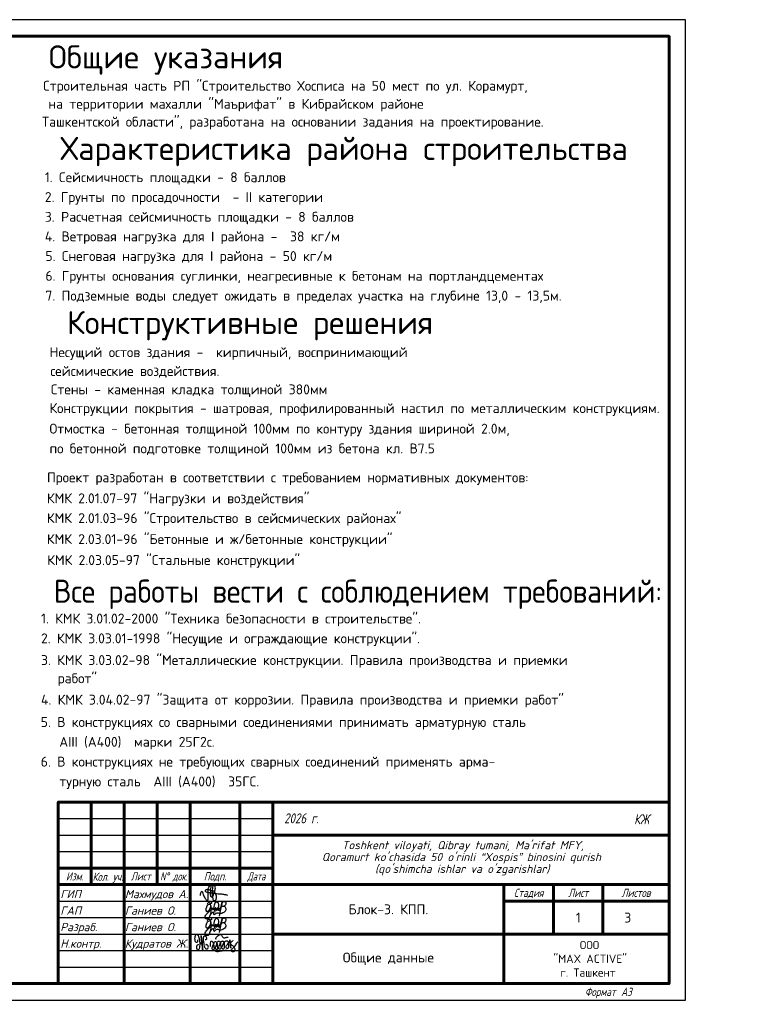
# Model space of a CAD drawing. Header units: millimetres. Extents: x 494616 to 29467618, y -815866 to -785734.
# Tile 2 of 21: x 565285 to 587232, y -815561 to -785734. Entities that reach past the tile are written whole.
import ezdxf
from ezdxf.enums import TextEntityAlignment as Align

# ---------------------------------------------------------------- set-up
doc = ezdxf.new("R2010")
doc.units = ezdxf.units.MM
doc.linetypes.add('CENTER', pattern=[50.8, 31.75, -6.35, 6.35, -6.35])
doc.layers.add('HVA. Текст (Text) RU.0', color=7, linetype='Continuous', lineweight=13)
doc.layers.add('текст', color=7, linetype='Continuous', lineweight=25)
doc.styles.add('GOST 2.304', font='CS_Gost2304.shx', dxfattribs={"oblique": 15})
doc.styles.add('SPDS1', font='spds.shx', dxfattribs={"width": 0.8})
doc.styles.add('style4', font='isocpeur.ttf', dxfattribs={"height": 350})
doc.styles.add('ГОСТ 250', font='isocpeui.ttf', dxfattribs={"height": 250})
doc.styles.add('ГОСТ 300', font='isocpeui.ttf', dxfattribs={"height": 250})

# ---------------------------------------------------------------- blocks, each defined once
blk = doc.blocks.new('*U995')
at = {"color": 13, "linetype": 'Continuous', "lineweight": 60}
for p, q in [((-400, 155), (-420, 155)), ((-415, 90), (-415, 155)), ((-415, 145), (-400, 145)), ((-415, 130), (-400, 130)), ((-415, 110), (-400, 110)), ((-420, 90), (-400, 90)), ((-412, 5), (-412, 90)), ((-407, 5), (-407, 90)), ((-412, 65), (-400, 65)), ((-180, 60), (-180, 35)), ((-170, 60), (-170, 5)), ((-160, 60), (-160, 35)), ((-150, 60), (-150, 5)), ((-135, 60), (-135, 5)), ((-125, 5), (-125, 59.99)), ((-125, 50), (-5, 50)), ((-190, 40), (-125, 40)), ((-190, 35), (-5, 35)), ((-55, 5), (-55, 35)), ((-55, 35), (-55, 5)), ((-40, 35), (-40, 20)), ((-25, 35), (-25, 20)), ((-412, 30), (-400, 30)), ((-55, 30), (-5, 30)), ((-125, 20), (-5, 20)), ((-400, 5), (-412, 5))]:
    blk.add_line(p, q, dxfattribs=at)
at = {"color": 0, "linetype": 'Continuous', "lineweight": -2}
for p, q in [((-410, 90), (-410, 155)), ((-405, 90), (-405, 155)), ((-190, 55), (-125, 55)), ((-190, 50), (-125, 50)), ((-190, 45), (-125, 45)), ((-190, 30), (-125, 30)), ((-190, 25), (-125, 25)), ((-190, 20), (-125, 20)), ((-190, 15), (-125, 15)), ((-190, 10), (-125, 10))]:
    blk.add_line(p, q, dxfattribs=at)
blk.add_lwpolyline([(-420, 0), (0, 0), (0, 297), (-420, 297), (-420, 0)], dxfattribs=at)
at = {"color": 13, "linetype": 'Continuous', "lineweight": 60}
blk.add_lwpolyline([(-400, 5), (-5, 5), (-5, 292), (-400, 292), (-400, 5)], dxfattribs=at)
blk.add_lwpolyline([(-5, 5), (-190, 5), (-190, 60), (-5, 60)], close=True, dxfattribs=at)
at = {"color": 0, "linetype": 'Continuous', "lineweight": -2, "style": 'GOST 2.304', "oblique": 15}
blk.add_text('Согласовано:', height=3, rotation=90, dxfattribs=at).set_placement((-416.12, 110.16))
for s, rotation, width, p in [('Взам. инв. №', 90, 0.8, (-409.5, 77.5)), ('Инв. № подл.', 90.7, 0.7, (-409.5, 17.5))]:
    blk.add_text(s, height=3, rotation=rotation, dxfattribs=dict(at, width=width)).set_placement(p, align=Align.MIDDLE_CENTER)
blk.add_text('Подп. и дата', height=3, rotation=90, dxfattribs=at).set_placement((-409.5, 47.5), align=Align.MIDDLE_CENTER)
for s, width, p in [('N%%d док.', 0.8, (-155, 37.5)), ('Дата', 0.9, (-130, 37.5))]:
    blk.add_text(s, height=2.5, dxfattribs=dict(at, width=width)).set_placement(p, align=Align.MIDDLE_CENTER)
for s, p in [('Изм.', (-185, 37.5)), ('Лист', (-165, 37.5)), ('Подп.', (-142.5, 37.5)), ('Стадия', (-47.5, 32.5)), ('Лист', (-32.5, 32.5)), ('Листов', (-15, 32.5))]:
    blk.add_text(s, height=2.5, dxfattribs=at).set_placement(p, align=Align.MIDDLE_CENTER)
at = {"color": 0, "linetype": 'Continuous', "lineweight": -2, "style": 'GOST 2.304', "oblique": 15, "width": 0.647487}
blk.add_text('Кол. уч.', height=2.5, dxfattribs=at).set_placement((-179.6, 36.13), (-170.35, 36.13), align=Align.FIT)
at = {"color": 0, "linetype": 'Continuous', "lineweight": -2, "style": 'GOST 2.304', "oblique": 15}
blk.add_text('Формат', height=2.5, dxfattribs=at).set_placement((-21.19, 1.25), align=Align.RIGHT)
for tag, p in [('ДАТА_С7', (-410.8, 275.6)), ('ДАТА_С8', (-405.8, 275.6)), ('ДАТА_С9', (-400.8, 275.6)), ('ФАМИЛИЯ_С7', (-410.8, 240.6)), ('ФАМИЛИЯ_С8', (-405.8, 240.6)), ('ФАМИЛИЯ_С9', (-400.8, 240.6)), ('ДОЛЖНОСТЬ_С7', (-410.8, 220.6)), ('ДОЛЖНОСТЬ_С8', (-405.8, 220.6)), ('ДОЛЖНОСТЬ_С9', (-400.8, 220.6)), ('ДАТА_С4', (-410.8, 210.6)), ('ДАТА_С5', (-405.8, 210.6)), ('ДАТА_С6', (-400.8, 210.6)), ('ФАМИЛИЯ_С4', (-410.8, 175.6)), ('ФАМИЛИЯ_С5', (-405.8, 175.6)), ('ФАМИЛИЯ_С6', (-400.8, 175.6)), ('ДОЛЖНОСТЬ_С4', (-410.8, 155.6)), ('ДОЛЖНОСТЬ_С5', (-405.8, 155.6)), ('ДОЛЖНОСТЬ_С6', (-400.8, 155.6)), ('ДАТА_С1', (-410.8, 145.6)), ('ДАТА_С2', (-405.8, 145.6)), ('ДАТА_С3', (-400.8, 145.6)), ('ФАМИЛИЯ_С1', (-410.8, 110.6)), ('ФАМИЛИЯ_С2', (-405.8, 110.6)), ('ФАМИЛИЯ_С3', (-400.8, 110.6)), ('ДОЛЖНОСТЬ_С1', (-410.8, 90.6)), ('ДОЛЖНОСТЬ_С2', (-405.8, 90.6)), ('ДОЛЖНОСТЬ_С3', (-400.8, 90.6))]:
    blk.add_attdef(tag, p, '', height=2.5, rotation=90, dxfattribs=at)
for tag, p in [('ИЗМЕНЕНИЕ4', (-185, 55.95)), ('УЧАСТОК4', (-175, 55.95)), ('ЛИСТ4', (-165, 55.95)), ('ДОК4', (-155, 55.95)), ('ИЗМЕНЕНИЕ3', (-185, 50.95)), ('УЧАСТОК3', (-175, 50.95)), ('ЛИСТ3', (-165, 50.95)), ('ДОК3', (-155, 50.95)), ('ИЗМЕНЕНИЕ2', (-185, 45.95)), ('УЧАСТОК2', (-175, 45.95)), ('ЛИСТ2', (-165, 45.95)), ('ДОК2', (-155, 45.95)), ('НАИМЕНОВАНИЕ1', (-66.57, 45.54)), ('ИЗМЕНЕНИЕ1', (-185, 40.95)), ('УЧАСТОК1', (-175, 40.95)), ('ЛИСТ1', (-165, 40.95)), ('ДОК1', (-155, 40.95)), ('НАИМЕНОВАНИЕ2', (-66.57, 41.18)), ('НАИМЕНОВАНИЕ3', (-66.57, 36.94)), ('СООРУЖЕНИЕ1', (-89.86, 30.35)), ('СООРУЖЕНИЕ2', (-89.86, 25.99)), ('СООРУЖЕНИЕ3', (-89.86, 21.75)), ('НАИМЕНОВАНИЕ_ЛИСТА1', (-90.36, 15.32)), ('НАИМЕНОВАНИЕ_ЛИСТА2', (-90.36, 10.97)), ('НАИМЕНОВАНИЕ_ЛИСТА3', (-90.36, 6.72))]:
    blk.add_attdef(tag, text='', height=2.5, dxfattribs=at).set_placement(p, align=Align.CENTER)
at = {"color": 0, "linetype": 'Continuous', "lineweight": -2, "style": 'GOST 2.304', "oblique": 15, "flags": 8}
for tag, p in [('ДАТА10', (-130.07, 55.83)), ('ДАТА9', (-130.07, 50.83)), ('ДАТА8', (-130.07, 45.83)), ('ДАТА7', (-130.07, 40.83)), ('ДАТА6', (-130.07, 30.83)), ('ДАТА5', (-130.07, 25.83)), ('ДАТА4', (-130.07, 20.83)), ('ДАТА3', (-130.07, 15.83)), ('ДАТА2', (-130.07, 10.83)), ('ДАТА1', (-130.07, 5.83))]:
    blk.add_attdef(tag, text='', height=2.5, dxfattribs=at).set_placement(p, align=Align.CENTER)
at = {"color": 0, "linetype": 'Continuous', "lineweight": -2, "style": 'GOST 2.304', "oblique": 15}
blk.add_attdef('!ШИФР', text='', height=5, dxfattribs=at).set_placement((-60.29, 52.75), align=Align.RIGHT)
for tag, p, height in [('!РАЗДЕЛ', (-60.07, 52.75), 5), ('ДОЛЖНОСТЬ6', (-188.95, 30.95), 2.5), ('ФАМИЛИЯ6', (-168.95, 30.95), 2.5), ('ДОЛЖНОСТЬ5', (-188.95, 25.95), 2.5), ('ФАМИЛИЯ5', (-168.95, 25.95), 2.5), ('ДОЛЖНОСТЬ4', (-188.95, 20.95), 2.5), ('ФАМИЛИЯ4', (-168.95, 20.95), 2.5), ('ДОЛЖНОСТЬ3', (-188.95, 15.95), 2.5), ('ФАМИЛИЯ3', (-168.95, 15.95), 2.5), ('ДОЛЖНОСТЬ2', (-188.95, 10.95), 2.5), ('ФАМИЛИЯ2', (-168.95, 10.95), 2.5), ('ДОЛЖНОСТЬ1', (-188.95, 5.95), 2.5), ('ФАМИЛИЯ1', (-168.95, 5.95), 2.5)]:
    blk.add_attdef(tag, p, '', height=height, dxfattribs=at)
for tag, p in [('!СТАДИЯ', (-47.46, 25)), ('!НОМЕР', (-32.5, 25)), ('КОЛИЧЕСТВО_ЛИСТОВ', (-15, 25)), ('КОЛИЧЕСТВО_ЛИСТОВ', (-19.29, 13.01))]:
    blk.add_attdef(tag, text='', height=2.5, dxfattribs=at).set_placement(p, align=Align.MIDDLE_CENTER)
at = {"color": 0, "linetype": 'Continuous', "lineweight": -2, "style": 'GOST 2.304', "oblique": 15, "flags": 8}
blk.add_attdef('!ФОРМАТ', (-19.5, 1.25), '', height=2.5, dxfattribs=at)
blk = doc.blocks.new('A$C4c4061ee')
at = {"color": 184, "lineweight": 30}
blk.add_spline([(-39.7, -7.1), (-36.8, 4), (-34, 7.9), (-31.2, -0.1), (-24.1, -16.2), (-16.7, -23.5), (-13.9, -23.5), (-12.5, -17.9), (-12.5, 12.7), (-8.3, 24.8), (-4.4, 27), (-3.4, 21.4), (-5.7, 12.9), (-4.4, 8), (-4.4, -10), (-2, -12.6), (3.3, -10), (9.6, 6.1), (12.6, 19.5), (7.6, 28.9), (4.7, 26.6), (2.4, 16.6), (1.1, -1.2), (2.9, -14.2), (6.8, -24.8), (10.9, -24.8), (15, -21.3), (16.5, -17.2), (16.5, -9.9), (12, 2), (5.9, 7.4), (-2.7, 10.3), (-10, 12.1), (-17, 12.1), (-21.5, 11.2), (-22.5, 7.7), (-20, 5.4), (-14, 3.7), (-0.7, 1.8), (11, 0.5), (22.2, -1.2), (37.6, -2.6), (43.5, -3.6), (49.3, -4.5), (54.9, -6.4)], degree=3, dxfattribs=at)
blk = doc.blocks.new('x2')
at = {"color": 184, "lineweight": 30}
for points in [[(78585, 16823), (78585, 16800), (78578, 16780), (78566, 16779), (78552, 16793), (78544, 16821), (78544, 16860), (78552, 16896), (78564, 16910), (78580, 16912), (78601, 16877), (78616, 16818), (78621, 16768), (78619, 16720), (78611, 16676), (78602, 16660), (78593, 16657), (78581, 16669), (78573, 16701), (78576, 16724), (78584, 16740), (78594, 16748), (78603, 16750)], [(78621, 16751), (78648, 16780), (78651, 16827), (78645, 16873), (78641, 16894), (78640, 16890), (78642, 16883), (78649, 16847), (78651, 16827), (78656, 16789), (78660, 16746), (78664, 16706), (78667, 16672), (78670, 16661), (78668, 16666), (78667, 16673), (78662, 16732), (78659, 16755), (78657, 16779), (78656, 16786), (78664, 16778), (78674, 16781), (78681, 16806), (78681, 16850), (78685, 16876), (78696, 16889), (78711, 16888), (78728, 16865), (78731, 16843), (78727, 16825), (78716, 16823), (78709, 16824)], [(78797, 16717), (78799, 16789), (78806, 16801), (78818, 16800), (78841, 16772), (78848, 16732), (78854, 16681), (78849, 16663), (78835, 16661), (78825, 16677), (78828, 16710), (78841, 16744), (78856, 16774), (78870, 16795), (78889, 16793), (78903, 16760), (78909, 16701), (78909, 16673), (78892, 16667), (78877, 16683), (78882, 16713), (78895, 16740), (78901, 16769), (78910, 16791), (78930, 16803), (78950, 16791), (78958, 16755), (78963, 16717), (78965, 16682), (78952, 16673), (78932, 16676), (78931, 16706), (78946, 16742), (78966, 16782), (78978, 16800), (79002, 16799), (79017, 16771), (79021, 16716), (79017, 16685), (79006, 16671), (78991, 16674), (78983, 16708), (78998, 16742), (79019, 16775), (79039, 16800), (79068, 16805), (79086, 16776), (79091, 16716), (79082, 16687), (79061, 16684), (79050, 16697), (79066, 16740), (79088, 16767), (79107, 16798), (79110, 16823), (79111, 16819), (79125, 16691), (79125, 16695), (79121, 16755), (79122, 16767), (79132, 16785), (79154, 16805), (79162, 16810), (79158, 16808)], [(78886, 16827), (78881, 16847), (78905, 16877), (78937, 16904), (78959, 16908), (78977, 16898), (78986, 16880), (78997, 16864), (79013, 16858), (79041, 16860), (79061, 16865), (79080, 16864), (79086, 16862)], [(78681, 16802), (78685, 16767), (78695, 16721), (78707, 16692), (78720, 16679), (78739, 16676), (78754, 16683), (78761, 16706), (78756, 16725), (78748, 16738), (78736, 16746), (78724, 16744), (78721, 16737)], [(79121, 16760), (79131, 16746), (79145, 16737), (79160, 16728), (79174, 16710), (79187, 16686), (79192, 16665), (79190, 16644), (79182, 16633), (79161, 16630), (79145, 16632), (79135, 16643), (79134, 16657), (79144, 16670), (79157, 16684), (79172, 16700), (79187, 16716), (79206, 16740), (79225, 16769), (79240, 16791)], [(78879, 16636), (78919, 16635), (78966, 16642), (79009, 16647), (79042, 16654), (79068, 16654)]]:
    blk.add_spline(points, degree=3, dxfattribs=at)
blk = doc.blocks.new('Odil Ganiyev')
at = {"color": 184, "lineweight": 30}
for points in [[(278218, -189288), (278220, -189298), (278251, -189229), (278258, -189294), (278315, -189206), (278295, -189231), (278320, -189288), (278380, -189198), (278355, -189239), (278384, -189286), (278449, -189192), (278428, -189223), (278438, -189281), (278515, -189197), (278494, -189208), (278505, -189282), (278604, -188932), (278563, -189514)], [(278174, -189155), (278173, -189633), (278135, -189699), (278036, -189702), (278008, -189605), (278074, -189469), (278128, -189405), (278218, -189288)], [(278009, -189095), (278081, -189029), (278139, -189055), (278204, -188993)], [(278213, -189509), (278316, -189388), (278340, -189483), (278421, -189425), (278521, -189382)]]:
    blk.add_spline(points, degree=3, dxfattribs=at)
for points, knots in [([(278093, -189111), (278063, -189124), (277979, -189180), (277976, -189469), (278121, -189357), (278159, -189260), (278167, -189222)], [0, 0, 0, 0, 84.01965, 319.3343, 434.006974, 519.963926, 519.963926, 519.963926, 519.963926]), ([(278167, -189222), (278181, -189151), (278171, -189084), (278111, -189103), (278093, -189111)], [526.826092, 526.826092, 526.826092, 526.826092, 665.559085, 706.396126, 706.396126, 706.396126, 706.396126]), ([(278396, -189316), (278466, -189243), (278495, -189145), (278487, -189009), (278378, -188944), (278332, -188998), (278319, -189020), (278305, -189050), (278280, -189134), (278300, -189288), (278388, -189386)], [0, 0, 0, 0, 210.331661, 341.544209, 437.993539, 521.209993, 521.209993, 521.209993, 602.643394, 823.015149, 823.015149, 823.015149, 823.015149]), ([(278617, -189118), (278680, -189058), (278780, -189127), (278817, -189262), (278675, -189400), (278595, -189412), (278531, -189410)], [498.211239, 498.211239, 498.211239, 498.211239, 560.962433, 628.560844, 789.184895, 992.203079, 992.203079, 992.203079, 992.203079]), ([(278604, -188939), (278630, -188908), (278658, -188890), (278746, -188897), (278776, -188980), (278743, -189054), (278691, -189101), (278617, -189118)], [0, 0, 0, 0, 59.301687, 137.83445, 232.671471, 306.955654, 371.443461, 371.443461, 371.443461, 371.443461])]:
    blk.add_open_spline(points, degree=3, knots=knots, dxfattribs=at)
blk = doc.blocks.new('sdfbee333')
for name, p, xscale, yscale, zscale in [('A$C4c4061ee', (-5236, 1235), 8.662286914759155, 8.662286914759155, 8.662286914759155), ('x2', (-151986, -31497), 1.86192246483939, 1.86192246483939, 1.86192246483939)]:
    blk.add_blockref(name, p, dxfattribs=dict(xscale=xscale, yscale=yscale, zscale=zscale))
at = {"xscale": 0.7425847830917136, "yscale": 0.7425847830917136, "zscale": 0.7425847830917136, "rotation": 351.5695638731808}
for p in [(-189002, 170084), (-189002, 169584)]:
    blk.add_blockref('Odil Ganiyev', p, dxfattribs=at)
at = {"ltscale": 100, "style": 'ГОСТ 300', "width": 0.8}
for s, p in [('2026 г.', (-3042, 3357)), ('КЖ', (7559, 3328))]:
    blk.add_text(s, height=300, dxfattribs=at).set_placement(p)
at = {"linetype": 'Continuous', "lineweight": 25, "style": 'ГОСТ 250'}
for s, p in [('ГИП', (-9822, 1088)), ('Махмудов А.', (-7867, 1088)), ('ГАП', (-9822, 588)), ('Ганиев О.', (-7867, 588)), ('Разраб.', (-9823, 88)), ('Ганиев О.', (-7867, 88)), ('Н.контр.', (-9822, -412)), ('Кудратов Ж.', (-7867, -412))]:
    blk.add_text(s, height=250, dxfattribs=at).set_placement(p)
at = {"ltscale": 100, "insert": (-3261, 2821), "char_height": 250, "width": 11326.72, "attachment_point": 1, "line_spacing_factor": 0.862598, "style": 'ГОСТ 300'}
blk.add_mtext("\\pi1966.0095;Toshkent viloyati, Qibray tumani, Ma'rifat MFY, \\P\\pi1357.77087;Qoramurt ko'chasida 50 o'rinli “Xospis” binosini qurish \\P\\pi2970.74435;(qo'shimcha ishlar va o'zgarishlar) ", dxfattribs=at)
at = {"color": 5, "insert": (7364, 500), "char_height": 300, "width": 1500, "attachment_point": 5, "style": 'style4'}
blk.add_mtext('3', dxfattribs=at)
at = {"ltscale": 100, "insert": (3140, -206), "char_height": 250, "width": 6095.63, "attachment_point": 1, "style": 'ГОСТ 300'}
blk.add_mtext('\\pi2772.81725;{\\fISOCPEUR|b0|i0|c204|p34;ООО \\P\\pi1972.81725;"MAX ACTIVE" \\P\\pi2185.31725;г. Ташкент}', dxfattribs=at)
at = {"layer": 'текст', "color": 0, "lineweight": 25, "insert": (114, 750), "char_height": 300, "width": 7000, "attachment_point": 5, "style": 'style4'}
blk.add_mtext('Блок-3. КПП.', dxfattribs=at)

msp = doc.modelspace()

# ---------------------------------------------------------------- block references
ref = msp.add_blockref('*U995', (585451.375, -815434.206), dxfattribs=dict(xscale=100, yscale=100, zscale=100))
ref.add_attrib('!ФОРМАТ', 'A3', (583501.375, -815309.206), dxfattribs={"color": 0, "linetype": 'Continuous', "lineweight": -2, "height": 250, "style": 'GOST 2.304', "oblique": 15})
msp.add_blockref('sdfbee333', (576337.51, -813434.206))

# ---------------------------------------------------------------- texts
at = {"color": 5, "insert": (582201.375, -812934.206), "char_height": 300, "width": 1500, "attachment_point": 5, "style": 'style4'}
msp.add_mtext('1', dxfattribs=at)
at = {"layer": 'HVA. Текст (Text) RU.0', "color": 7, "linetype": 'CENTER', "attachment_point": 4, "style": 'SPDS1'}
for s, insert, char_height, width in [('\\pi18268.08077;{\\fISOCPEUR|b0|i0|c204|p34;ООО "MAX ACTIVE" }', (494420.888, -790268.257), 1585.74441, 51251.86964), ("\\pi959.55897;{\\fISOCPEUR|b0|i1|c204|p34;\\W1;\\C256;Toshkent viloyati, Qibray tumani, Ma'rifat MFY, \\P\\pi775.54382;Qoramurt ko'chasida 50 o'rinli “Xospis” binosini \\P\\pi10012.09685;qurish \\P\\pi3772.81655;(qo'shimcha ishlar va o'zgarishlar)} ", (508598.823, -798768.686), 700, 22624.26946)]:
    msp.add_mtext(s, dxfattribs=dict(at, insert=insert, char_height=char_height, width=width))
at = {"layer": 'текст', "color": 0, "style": 'style4'}
for s, height, p in [('Общие указания', 700, (566161.967, -787210.784)), ('Строительная часть РП "Строительство Хосписа на 50 мест по ул. Корамурт,', 300, (565994.104, -787886.89)), (' на территории махалли "Маърифат" в Кибрайском районе', 300, (565964.363, -788433.781)), ('Ташкентской области", разработана на основании задания на проектирование.', 300, (565962.561, -788974.889)), ('Характеристика района строительства', 700, (566517.395, -789983.809)), ('1. Сейсмичность площадки - 8 баллов', 300, (566045.528, -790656.518)), ('3. Расчетная сейсмичность площадки - 8 баллов', 300, (566045.528, -791856.518)), ('4. Ветровая нагрузка для I района -  38 кг/м', 300, (566045.528, -792449.224)), ('5. Снеговая нагрузка для I района - 50 кг/м', 300, (566063.327, -793044.515)), ('6. Грунты основания суглинки, неагресивные к бетонам на портландцементах', 300, (566063.327, -793644.515)), ('7. Подземные воды следует ожидать в пределах участка на глубине 13,0 - 13,5м.', 300, (566063.327, -794244.515)), ('Конструктивные решения', 700, (566715.856, -795257.77)), ('Несущий остов здания -  кирпичный, воспринимающий', 300, (566190.775, -795957.22)), (' сейсмические воздействия.', 300, (566020.302, -796528.389)), ('Стены - каменная кладка толщиной 380мм', 300, (566226.291, -797083.868)), ('Конструкции покрытия - шатровая, профилированный настил по металлическим конструкциям.', 300, (566186.558, -797653.167)), ('Отмостка - бетонная толщиной 100мм по контуру здания шириной 2.0м,', 300, (566186.558, -798272.753)), ('по бетонной подготовке толщиной 100мм из бетона кл. В7.5', 300, (566186.558, -798872.753)), ('Проект разработан в соответствии с требованием нормативных документов:', 300, (566110.654, -799750.992)), ('КМК 2.01.07-97 "Нагрузки и воздействия"', 300, (566110.654, -800382.819)), ('КМК 2.01.03-96 "Строительство в сейсмических районах"', 300, (566110.654, -800983.16)), ('КМК 2.03.01-96 "Бетонные и ж/бетонные конструкции"', 300, (566110.654, -801618.816)), ('КМК 2.03.05-97 "Стальные конструкции"', 300, (566120.471, -802254.471)), ('1. КМК 3.01.02-2000 "Техника безопасности в строительстве".', 300, (565929.576, -804025.557)), ('2. КМК 3.03.01-1998 "Несущие и ограждающие конструкции".', 300, (565929.576, -804625.557)), ('3. КМК 3.03.02-98 "Металлические конструкции. Правила производства и приемки', 300, (565929.576, -805282.724)), ('   работ"', 300, (565863.108, -805835.28)), ('4. КМК 3.04.02-97 "Защита от коррозии. Правила производства и приемки работ"', 300, (565929.576, -806482.724)), ('5. В конструкциях со сварными соединениями принимать арматурную сталь', 300, (565921.515, -807160.201)), ('АIII (А400)  марки 25Г2с.', 300, (566483.233, -807760.201)), ('6. В конструкциях не требующих сварных соединений применять арма-', 300, (565921.515, -808360.201)), ('турную сталь  АIII (А400)  35ГС.', 300, (566483.233, -808960.201))]:
    msp.add_text(s, height=height, dxfattribs=at).set_placement(p)
at = {"layer": 'текст', "color": 1, "style": 'style4'}
msp.add_text('2. Грунты по просадочности  - II категории', height=300, dxfattribs=at).set_placement((566045.528, -791256.518))
at = {"layer": 'текст', "color": 0, "style": 'style4', "width": 0.9}
msp.add_text('Все работы вести с соблюдением требований:', height=700, dxfattribs=at).set_placement((566319.862, -803397.11))
at = {"layer": 'текст', "color": 0, "lineweight": 25, "insert": (576451.375, -814184.206), "char_height": 300, "width": 7000, "attachment_point": 5, "style": 'style4'}
msp.add_mtext('Общие данные', dxfattribs=at)

doc.saveas('drawing.dxf')
